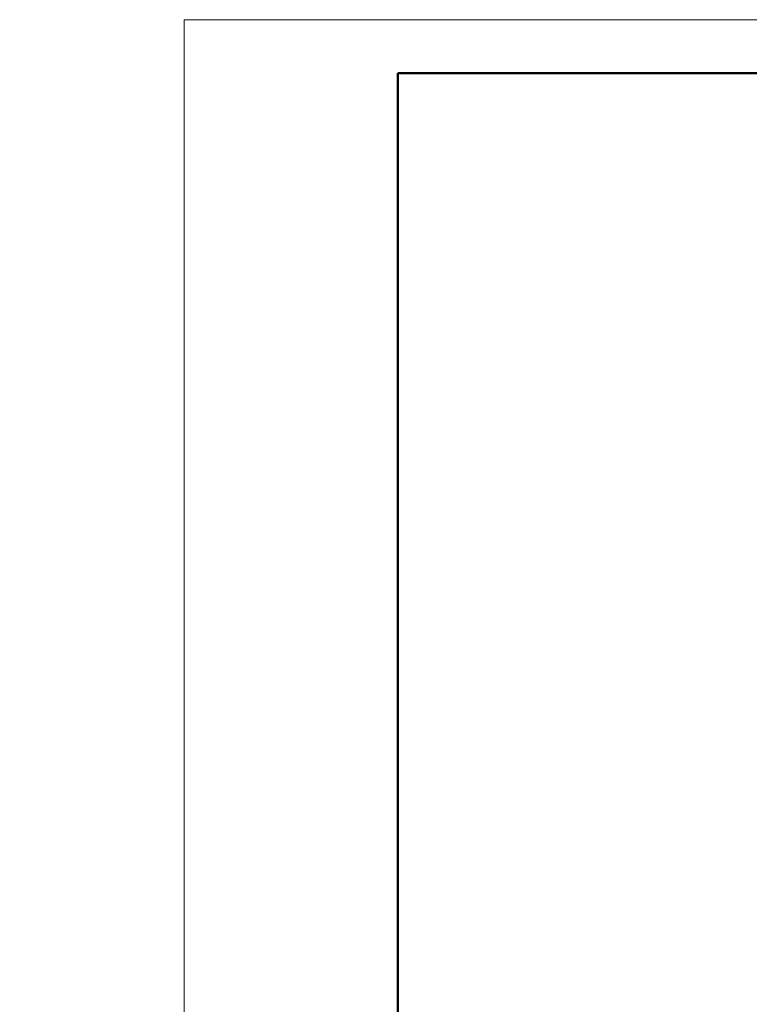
# Model space of a CAD drawing. Header units: millimetres. Extents: x 196 to 2027204, y -221452 to 153872.
# Tile 118 of 256: x 1132651 to 1139478, y -200831 to -191620. Entities that reach past the tile are written whole.
import ezdxf

# ---------------------------------------------------------------- set-up
doc = ezdxf.new("R2010")
doc.units = ezdxf.units.MM
doc.layers.add('(007) Здания', color=7, linetype='Continuous')
doc.layers.add('электрика', color=1, linetype='Continuous', lineweight=140)
doc.styles.add('Times New Roman', font='times.ttf')

# ---------------------------------------------------------------- blocks, each defined once
blk = doc.blocks.new('*U21')
at = {"lineweight": 9}
for p, q in [((-20, -5), (-20, 292)), ((-20, 292), (400, 292))]:
    blk.add_line(p, q, dxfattribs=at)
at = {"lineweight": 50}
for p, q in [((0, 0), (0, 287)), ((0, 287), (395, 287))]:
    blk.add_line(p, q, dxfattribs=at)

msp = doc.modelspace()

# ---------------------------------------------------------------- block references
at = {"layer": '(007) Здания', "lineweight": 30, "ltscale": 500, "xscale": 100, "yscale": 100, "zscale": 100}
msp.add_blockref('*U21', (1136189.1, -220819.6), dxfattribs=at)

# ---------------------------------------------------------------- texts
at = {"layer": 'электрика', "color": 0, "lineweight": 25, "insert": (1003187.9, -198767.4), "char_height": 250, "width": 1668.47, "attachment_point": 1, "style": 'Times New Roman'}
msp.add_mtext('\\pi-99.61502;{\\LВА47-29-3Р}\\P\\pi525.92572;32А', dxfattribs=at)
at = {"layer": 'электрика', "color": 0, "lineweight": 18, "attachment_point": 1, "style": 'Times New Roman'}
for s, insert, char_height, width in [('\\pi-51.49887;{\\LВА47-29-3Р}\\P\\pi569.44561;40А', (1023245.6, -198876.6), 250, 1764.702), ('\\pi-99.61502;{\\LВА47-29-3Р}\\P\\pi540.07496;16А', (1055739.2, -198876.6), 250, 1668.47), ('\\pi49.56334;{\\LВА47-29-1Р}\\P\\pi817.19131;16А', (1048383.2, -198876.6), 300, 2340.367)]:
    msp.add_mtext(s, dxfattribs=dict(at, insert=insert, char_height=char_height, width=width))

doc.saveas('drawing.dxf')
